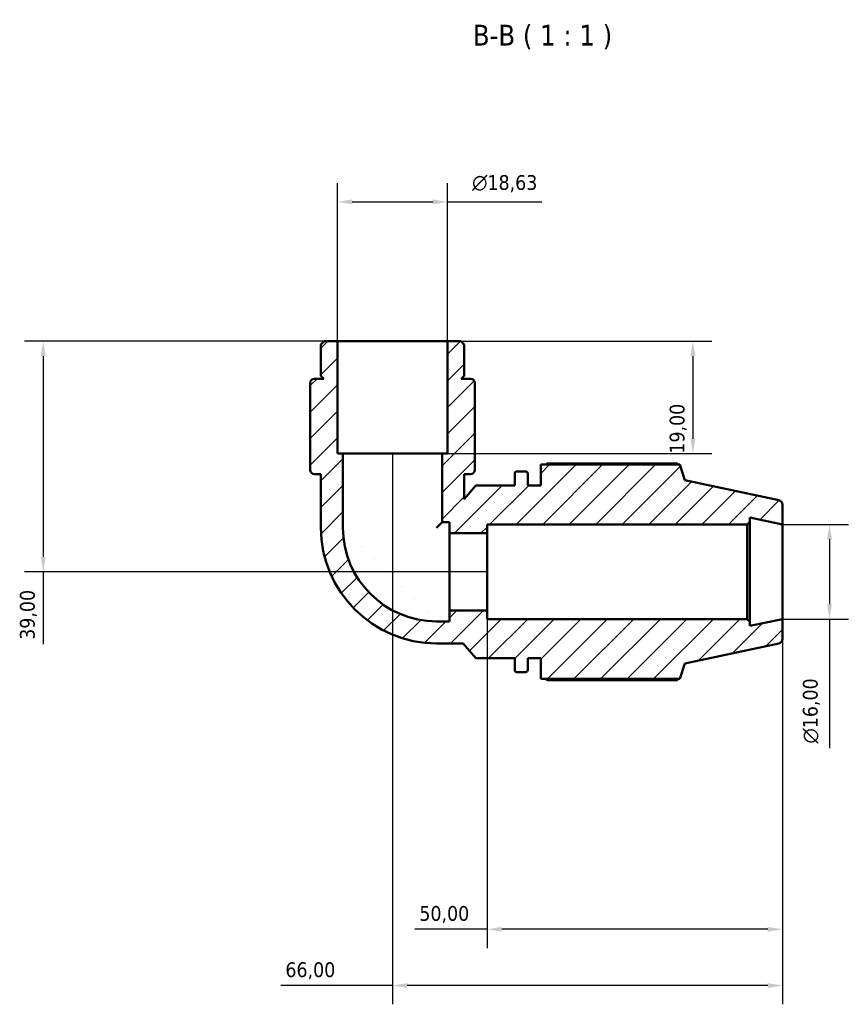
# Model space of a CAD drawing. Header units: millimetres. Extents: x 0 to 908, y 0 to 899.
# Tile 3 of 5: x 316 to 456, y 732 to 899. Entities that reach past the tile are written whole.
import ezdxf

# ---------------------------------------------------------------- set-up
doc = ezdxf.new("R2010")
doc.units = ezdxf.units.MM
for name, color, linetype, lineweight in [('Dimension (ISO)', 7, 'Continuous', 25), ('Hatch (ISO)', 7, 'Continuous', 18), ('Symbol (ISO)', 7, 'Continuous', 25), ('Visible (ISO)', 7, 'Continuous', 50)]:
    doc.layers.add(name, color=color, linetype=linetype, lineweight=lineweight)
doc.styles.add('Label Text (ISO)', font='tahoma.ttf')
doc.styles.add('Note Text (ISO)', font='tahoma.ttf')
doc.dimstyles.new('Default (ISO)', dxfattribs={"dimtxt": 2.5, "dimasz": 2.5, "dimexe": 3.175, "dimexo": 0, "dimgap": 0.762, "dimtad": 1, "dimrnd": 1e-08, "dimzin": 0, "dimtxsty": 'Note Text (ISO)', "dimcen": 0.09, "dimdle": 10, "dimclrd": 256, "dimclre": 256, "dimclrt": 232, "dimazin": 0, "dimtfac": 1.40208, "dimtmove": 0, "dimatfit": 3, "dimfxl": 1, "dimtolj": 1, "dimtzin": 0, "dimlwd": -1, "dimlwe": -1, "dimarcsym": 0})

# ---------------------------------------------------------------- blocks, each defined once
blk = doc.blocks.new('*D7')
at = {"layer": 'Defpoints', "color": 0, "transparency": 16777216}
for p in [(388.49, 867.77), (369.85, 844.19), (388.49, 844.19)]:
    blk.add_point(p, dxfattribs=at)
at = {"layer": 'Dimension (ISO)', "transparency": 16777216}
for p, q in [((369.85, 844.19), (369.85, 870.95)), ((388.49, 844.19), (388.49, 870.95)), ((372.35, 867.77), (385.99, 867.77)), ((388.49, 867.77), (404.47, 867.77))]:
    blk.add_line(p, q, dxfattribs=at)
for points in [[(372.35, 868.19), (372.35, 867.36), (369.85, 867.77)], [(385.99, 868.19), (385.99, 867.36), (388.49, 867.77)]]:
    blk.add_solid(points, dxfattribs=at)
at = {"layer": 'Dimension (ISO)', "color": 232, "true_color": 0xca0064, "transparency": 16777216, "insert": (392.65, 872.3), "char_height": 2.5, "attachment_point": 1, "style": 'Note Text (ISO)'}
blk.add_mtext('\\A1;\\fAIGDT|b0|i0;\\H2.5000;\\ln\\fTahoma|b0|i0;\\H2.5000;18,63', dxfattribs=at)
blk = doc.blocks.new('*D8')
at = {"layer": 'Defpoints', "color": 0, "transparency": 16777216}
for p in [(388.49, 844.19), (387.55, 825.19), (430.01, 825.19)]:
    blk.add_point(p, dxfattribs=at)
at = {"layer": 'Dimension (ISO)', "transparency": 16777216}
for p, q in [((388.49, 844.19), (433.19, 844.19)), ((430.01, 841.69), (430.01, 827.69)), ((387.55, 825.19), (433.19, 825.19))]:
    blk.add_line(p, q, dxfattribs=at)
for points in [[(429.6, 841.69), (430.43, 841.69), (430.01, 844.19)], [(429.6, 827.69), (430.43, 827.69), (430.01, 825.19)]]:
    blk.add_solid(points, dxfattribs=at)
at = {"layer": 'Dimension (ISO)', "color": 232, "true_color": 0xca0064, "transparency": 16777216, "insert": (426.08, 825.17), "char_height": 2.5, "attachment_point": 1, "rotation": 90, "style": 'Note Text (ISO)'}
blk.add_mtext('\\A1;19,00', dxfattribs=at)
blk = doc.blocks.new('*D9')
at = {"layer": 'Defpoints', "color": 0, "transparency": 16777216}
for p in [(369.85, 844.19), (320.05, 805.19), (395.17, 805.19)]:
    blk.add_point(p, dxfattribs=at)
at = {"layer": 'Dimension (ISO)', "transparency": 16777216}
for p, q in [((369.85, 844.19), (316.87, 844.19)), ((320.05, 841.69), (320.05, 807.69)), ((395.17, 805.19), (316.87, 805.19)), ((320.05, 805.19), (320.05, 792.92))]:
    blk.add_line(p, q, dxfattribs=at)
for points in [[(319.63, 841.69), (320.46, 841.69), (320.05, 844.19)], [(319.63, 807.69), (320.46, 807.69), (320.05, 805.19)]]:
    blk.add_solid(points, dxfattribs=at)
at = {"layer": 'Dimension (ISO)', "color": 232, "true_color": 0xca0064, "transparency": 16777216, "insert": (316.11, 793.68), "char_height": 2.5, "attachment_point": 1, "rotation": 90, "style": 'Note Text (ISO)'}
blk.add_mtext('\\A1;39,00', dxfattribs=at)
blk = doc.blocks.new('*D10')
at = {"layer": 'Defpoints', "color": 0, "transparency": 16777216}
for p in [(379.17, 825.19), (445.17, 797.19), (379.17, 735.19)]:
    blk.add_point(p, dxfattribs=at)
at = {"layer": 'Dimension (ISO)', "transparency": 16777216}
for p, q in [((379.17, 825.19), (379.17, 732.01)), ((445.17, 797.19), (445.17, 732.01)), ((379.17, 735.19), (360.27, 735.19)), ((442.67, 735.19), (381.67, 735.19))]:
    blk.add_line(p, q, dxfattribs=at)
for points in [[(381.67, 735.6), (381.67, 734.77), (379.17, 735.19)], [(442.67, 735.6), (442.67, 734.77), (445.17, 735.19)]]:
    blk.add_solid(points, dxfattribs=at)
at = {"layer": 'Dimension (ISO)', "color": 232, "true_color": 0xca0064, "transparency": 16777216, "insert": (361.04, 739.12), "char_height": 2.5, "attachment_point": 1, "style": 'Note Text (ISO)'}
blk.add_mtext('\\A1;66,00', dxfattribs=at)
blk = doc.blocks.new('*D11')
at = {"layer": 'Defpoints', "color": 0, "transparency": 16777216}
for p in [(395.17, 798.67), (445.17, 797.19), (395.17, 744.7)]:
    blk.add_point(p, dxfattribs=at)
at = {"layer": 'Dimension (ISO)', "transparency": 16777216}
for p, q in [((395.17, 798.67), (395.17, 741.53)), ((445.17, 797.19), (445.17, 741.53)), ((395.17, 744.7), (382.94, 744.7)), ((442.67, 744.7), (397.67, 744.7))]:
    blk.add_line(p, q, dxfattribs=at)
for points in [[(397.67, 745.12), (397.67, 744.29), (395.17, 744.7)], [(442.67, 745.12), (442.67, 744.29), (445.17, 744.7)]]:
    blk.add_solid(points, dxfattribs=at)
at = {"layer": 'Dimension (ISO)', "color": 232, "true_color": 0xca0064, "transparency": 16777216, "insert": (383.71, 748.64), "char_height": 2.5, "attachment_point": 1, "style": 'Note Text (ISO)'}
blk.add_mtext('\\A1;50,00', dxfattribs=at)
blk = doc.blocks.new('*D12')
at = {"layer": 'Defpoints', "color": 0, "transparency": 16777216}
for p in [(445.17, 813.19), (445.17, 797.19), (453.14, 797.19)]:
    blk.add_point(p, dxfattribs=at)
at = {"layer": 'Dimension (ISO)', "transparency": 16777216}
for p, q in [((445.17, 813.19), (456.32, 813.19)), ((453.14, 810.69), (453.14, 799.69)), ((445.17, 797.19), (456.32, 797.19)), ((453.14, 797.19), (453.14, 775.37))]:
    blk.add_line(p, q, dxfattribs=at)
for points in [[(452.72, 810.69), (453.56, 810.69), (453.14, 813.19)], [(452.72, 799.69), (453.56, 799.69), (453.14, 797.19)]]:
    blk.add_solid(points, dxfattribs=at)
at = {"layer": 'Dimension (ISO)', "color": 232, "true_color": 0xca0064, "transparency": 16777216, "insert": (448.62, 776.13), "char_height": 2.5, "attachment_point": 1, "rotation": 90, "style": 'Note Text (ISO)'}
blk.add_mtext('\\A1;\\fAIGDT|b0|i0;\\H2.5000;\\ln\\fTahoma|b0|i0;\\H2.5000;16,00', dxfattribs=at)

msp = doc.modelspace()

# ---------------------------------------------------------------- hatches: boundary and pattern name
at = {"layer": 'Hatch (ISO)'}
h = msp.add_hatch(dxfattribs=at)
h.set_pattern_fill('ANSI31', color=256, scale=25.4, style=0)
h.set_pattern_definition([(45, (0, 0), (-2.245064, 2.245064), [])])
edge = h.paths.add_edge_path()
edge.add_line((388.485, 825.187), (387.554, 825.187))
edge.add_line((387.554, 825.187), (387.554, 813.571))
edge.add_line((387.554, 813.571), (388.795, 813.571))
edge.add_line((388.795, 813.571), (388.795, 811.708))
edge.add_line((388.795, 811.708), (395.17, 811.708))
edge.add_line((395.17, 811.708), (395.17, 813.187))
edge.add_line((395.17, 813.187), (439.19, 813.187))
edge.add_line((439.19, 813.187), (439.67, 813.667))
edge.add_line((439.67, 813.667), (439.67, 814.356))
edge.add_line((439.67, 814.356), (445.17, 813.187))
edge.add_line((445.17, 813.187), (445.17, 816.539))
edge.add_ellipse((444.37, 816.539), major_axis=(0.8, 0), ratio=1, start_angle=0, end_angle=78)
edge.add_line((444.536, 817.322), (428.67, 820.694))
edge.add_line((428.67, 820.694), (427.816, 823.322))
edge.add_line((427.816, 823.322), (404.25, 823.322))
edge.add_line((404.25, 823.322), (404.25, 819.812))
edge.add_line((404.25, 819.812), (402.05, 819.812))
edge.add_line((402.05, 819.812), (402.05, 821.832))
edge.add_ellipse((401.73, 821.832), major_axis=(0.32, 0), ratio=1, start_angle=0, end_angle=90)
edge.add_line((401.73, 822.152), (400.17, 822.152))
edge.add_ellipse((400.17, 821.832), major_axis=(0, 0.32), ratio=1, start_angle=0, end_angle=90)
edge.add_line((399.85, 821.832), (399.85, 819.812))
edge.add_line((399.85, 819.812), (393.25, 819.812))
edge.add_line((393.25, 819.812), (391.28, 817.465))
edge.add_line((391.28, 817.465), (391.28, 821.704))
edge.add_line((391.28, 821.704), (392.37, 821.704))
edge.add_ellipse((392.37, 822.43), major_axis=(0, -0.727), ratio=1, start_angle=0, end_angle=90)
edge.add_line((393.096, 822.43), (393.096, 823.287))
edge.add_line((393.096, 823.287), (393.096, 825.187))
edge.add_line((393.096, 825.187), (393.096, 837.127))
edge.add_ellipse((392.37, 837.127), major_axis=(0.727, 0), ratio=1, start_angle=0, end_angle=90)
edge.add_line((392.37, 837.854), (390.78, 837.854))
edge.add_line((390.78, 837.854), (391.28, 838.354))
edge.add_line((391.28, 838.354), (391.28, 843.628))
edge.add_line((391.28, 843.628), (390.721, 844.187))
edge.add_line((390.721, 844.187), (388.485, 844.187))
edge.add_line((388.485, 844.187), (388.485, 825.187))
edge = h.paths.add_edge_path()
edge.add_line((370.786, 825.187), (369.854, 825.187))
edge.add_line((369.854, 825.187), (369.854, 844.187))
edge.add_line((369.854, 844.187), (367.619, 844.187))
edge.add_line((367.619, 844.187), (367.06, 843.628))
edge.add_line((367.06, 843.628), (367.06, 838.354))
edge.add_line((367.06, 838.354), (367.56, 837.854))
edge.add_line((367.56, 837.854), (365.97, 837.854))
edge.add_ellipse((365.97, 837.127), major_axis=(0, 0.727), ratio=1, start_angle=0, end_angle=90)
edge.add_line((365.243, 837.127), (365.243, 825.187))
edge.add_line((365.243, 825.187), (365.243, 823.287))
edge.add_line((365.243, 823.287), (365.243, 822.43))
edge.add_ellipse((365.97, 822.43), major_axis=(-0.727, 0), ratio=1, start_angle=0, end_angle=90)
edge.add_line((365.97, 821.704), (367.06, 821.704))
edge.add_line((367.06, 821.704), (367.06, 812.64))
edge.add_ellipse((386.622, 812.64), major_axis=(-19.563, 0), ratio=1, start_angle=0, end_angle=90)
edge.add_line((386.622, 793.077), (391.14, 793.077))
edge.add_line((391.14, 793.077), (393.25, 790.562))
edge.add_line((393.25, 790.562), (399.85, 790.562))
edge.add_line((399.85, 790.562), (399.85, 788.542))
edge.add_ellipse((400.17, 788.542), major_axis=(-0.32, 0), ratio=1, start_angle=0, end_angle=90)
edge.add_line((400.17, 788.222), (401.73, 788.222))
edge.add_ellipse((401.73, 788.542), major_axis=(0, -0.32), ratio=1, start_angle=0, end_angle=90)
edge.add_line((402.05, 788.542), (402.05, 790.562))
edge.add_line((402.05, 790.562), (404.25, 790.562))
edge.add_line((404.25, 790.562), (404.25, 787.052))
edge.add_line((404.25, 787.052), (427.816, 787.052))
edge.add_line((427.816, 787.052), (428.67, 789.68))
edge.add_line((428.67, 789.68), (444.536, 793.052))
edge.add_ellipse((444.37, 793.835), major_axis=(0.166, -0.783), ratio=1, start_angle=0, end_angle=78)
edge.add_line((445.17, 793.835), (445.17, 797.187))
edge.add_line((445.17, 797.187), (439.67, 796.018))
edge.add_line((439.67, 796.018), (439.67, 796.707))
edge.add_line((439.67, 796.707), (439.19, 797.187))
edge.add_line((439.19, 797.187), (395.17, 797.187))
edge.add_line((395.17, 797.187), (395.17, 798.666))
edge.add_line((395.17, 798.666), (388.795, 798.666))
edge.add_line((388.795, 798.666), (388.795, 796.803))
edge.add_line((388.795, 796.803), (386.622, 796.803))
edge.add_ellipse((386.622, 812.64), major_axis=(0, -15.836), ratio=1, start_angle=270, end_angle=360, ccw=False)
edge.add_line((370.786, 812.64), (370.786, 825.187))

# ---------------------------------------------------------------- linework, layer by layer
at = {"layer": 'Visible (ISO)'}
for p, q in [((367.619, 844.187), (367.06, 843.628)), ((367.06, 843.628), (367.06, 838.354)), ((369.854, 844.187), (367.619, 844.187)), ((369.854, 825.187), (369.854, 844.187)), ((388.485, 844.187), (369.854, 844.187)), ((390.721, 844.187), (388.485, 844.187)), ((388.485, 844.187), (388.485, 825.187)), ((391.28, 843.628), (390.721, 844.187)), ((391.28, 838.354), (391.28, 843.628)), ((367.06, 838.354), (367.56, 837.854)), ((390.78, 837.854), (391.28, 838.354)), ((365.243, 837.127), (365.243, 825.187)), ((367.56, 837.854), (365.97, 837.854)), ((392.37, 837.854), (390.78, 837.854)), ((393.096, 825.187), (393.096, 837.127)), ((365.243, 825.187), (365.243, 823.287)), ((370.786, 825.187), (369.854, 825.187)), ((370.786, 812.64), (370.786, 825.187)), ((387.554, 825.187), (370.786, 825.187)), ((388.485, 825.187), (387.554, 825.187)), ((387.554, 825.187), (387.554, 813.571)), ((393.096, 823.287), (393.096, 825.187)), ((365.243, 823.287), (365.243, 822.43)), ((393.096, 822.43), (393.096, 823.287)), ((427.816, 823.322), (404.25, 823.322)), ((404.25, 823.322), (404.25, 819.812)), ((427.372, 823.535), (405.42, 823.535)), ((428.67, 820.694), (427.816, 823.322)), ((365.97, 821.704), (367.06, 821.704)), ((367.06, 821.704), (367.06, 812.64)), ((391.28, 817.465), (391.28, 821.704)), ((391.28, 821.704), (392.37, 821.704)), ((399.85, 821.832), (399.85, 819.812)), ((401.73, 822.152), (400.17, 822.152)), ((402.05, 819.812), (402.05, 821.832)), ((393.25, 819.812), (391.28, 817.465)), ((399.85, 819.812), (393.25, 819.812)), ((404.25, 819.812), (402.05, 819.812)), ((444.536, 817.322), (428.67, 820.694)), ((445.17, 813.187), (445.17, 816.539)), ((387.554, 813.571), (386.622, 812.64)), ((387.554, 813.571), (388.795, 813.571)), ((388.795, 813.571), (388.795, 811.708)), ((395.17, 811.708), (395.17, 813.187)), ((395.17, 813.187), (439.19, 813.187)), ((439.19, 813.187), (439.67, 813.667)), ((439.19, 813.187), (439.19, 797.187)), ((439.67, 813.667), (439.67, 814.356)), ((439.67, 814.356), (445.17, 813.187)), ((439.67, 796.707), (439.67, 813.667)), ((445.17, 797.187), (445.17, 813.187)), ((388.795, 811.708), (395.17, 811.708)), ((388.795, 798.666), (388.795, 811.708)), ((395.17, 798.666), (395.17, 811.708)), ((395.17, 798.666), (388.795, 798.666)), ((388.795, 798.666), (388.795, 796.803)), ((395.17, 797.187), (395.17, 798.666)), ((388.795, 796.803), (386.622, 796.803)), ((439.19, 797.187), (395.17, 797.187)), ((439.67, 796.707), (439.19, 797.187)), ((445.17, 797.187), (439.67, 796.018)), ((439.67, 796.018), (439.67, 796.707)), ((445.17, 793.835), (445.17, 797.187)), ((386.622, 793.077), (391.14, 793.077)), ((391.14, 793.077), (393.25, 790.562)), ((428.67, 789.68), (444.536, 793.052)), ((393.25, 790.562), (399.85, 790.562)), ((399.85, 790.562), (399.85, 788.542)), ((402.05, 788.542), (402.05, 790.562)), ((402.05, 790.562), (404.25, 790.562)), ((404.25, 790.562), (404.25, 787.052)), ((427.816, 787.052), (428.67, 789.68)), ((400.17, 788.222), (401.73, 788.222)), ((404.25, 787.052), (427.816, 787.052)), ((405.42, 786.839), (427.372, 786.839))]:
    msp.add_line(p, q, dxfattribs=at)
for centre, radius, start, end in [((365.97, 837.127), 0.727, 90, 180), ((392.37, 837.127), 0.727, 0, 90), ((365.97, 822.43), 0.727, 180, 270), ((392.37, 822.43), 0.727, 270, 0), ((400.17, 821.832), 0.32, 90, 180), ((401.73, 821.832), 0.32, 0, 90), ((444.37, 816.539), 0.8, 0, 78), ((386.622, 812.64), 19.563, 180, 270), ((386.622, 812.64), 15.836, 180, 270), ((444.37, 793.835), 0.8, 282, 0), ((400.17, 788.542), 0.32, 180, 270), ((401.73, 788.542), 0.32, 270, 0)]:
    msp.add_arc(centre, radius, start, end, dxfattribs=at)
for points, weights in [([(405.08, 823.322), (405.247, 823.428), (405.42, 823.535)], [1.01415030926, 1.01671393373, 1.01913302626]), ([(427.483, 823.322), (427.429, 823.428), (427.372, 823.535)], [1.00207726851, 1.00111225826, 1]), ([(405.42, 786.839), (405.247, 786.947), (405.08, 787.052)], [1.01913302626, 1.01671393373, 1.01415030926]), ([(427.372, 786.839), (427.429, 786.947), (427.483, 787.052)], [1, 1.00111225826, 1.00207726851])]:
    msp.add_rational_spline(points, weights, degree=2, dxfattribs=at)

# ---------------------------------------------------------------- texts
at = {"layer": 'Symbol (ISO)', "insert": (392.768, 893.594), "char_height": 3.5, "attachment_point": 7, "style": 'Label Text (ISO)'}
msp.add_mtext('B-B ( 1 : 1 )', dxfattribs=at)

# ---------------------------------------------------------------- dimensions: what is measured, and where the dimension line sits
at = {"layer": 'Dimension (ISO)'}
for base, p1, p2, angle, picture, middle in [((388.485, 867.773), (369.854, 844.187), (388.485, 844.187), 180, '*D7', (398.182, 867.773)), ((453.142, 797.187), (445.17, 813.187), (445.17, 797.187), 90, '*D12', (453.142, 781.687))]:
    dim = msp.add_linear_dim(base=base, p1=p1, p2=p2, angle=angle, text='\\fAIGDT|b0|i0;\\H2.5000;\\ln\\fTahoma|b0|i0;\\H2.5000;<>', dimstyle='Default (ISO)', override={"dimdec": 2, "dimtp": 0, "dimtm": 0, "dimtdec": 2, "dimtofl": 0, "dimatfit": 2}, dxfattribs=at)
    dim.commit()
    dim.dimension.update_dxf_attribs({"geometry": picture, "text_midpoint": middle, "dimtype": 160})
for base, p1, p2, angle, override, picture, middle in [((320.047, 805.187), (369.854, 844.187), (395.17, 805.187), 270, {"dimdec": 2, "dimtp": 0, "dimtm": 0, "dimtdec": 2, "dimtofl": 0, "dimatfit": 2}, '*D9', (320.047, 797.802)), ((430.013, 825.187), (388.485, 844.187), (387.554, 825.187), 270, {"dimdec": 2, "dimtp": 0, "dimtm": 0, "dimtdec": 2, "dimtofl": 0, "dimatfit": 1}, '*D8', (430.013, 829.187)), ((379.17, 735.187), (445.17, 797.187), (379.17, 825.187), 180, {"dimdec": 2, "dimtp": 0, "dimtm": 0, "dimtdec": 2, "dimtofl": 0, "dimatfit": 2}, '*D10', (365.17, 735.187)), ((395.17, 744.703), (445.17, 797.187), (395.17, 798.666), 180, {"dimdec": 2, "dimtp": 0, "dimtm": 0, "dimtdec": 2, "dimtofl": 0, "dimatfit": 2}, '*D11', (387.807, 744.703))]:
    dim = msp.add_linear_dim(base=base, p1=p1, p2=p2, angle=angle, dimstyle='Default (ISO)', override=override, dxfattribs=at)
    dim.commit()
    dim.dimension.update_dxf_attribs({"geometry": picture, "text_midpoint": middle, "dimtype": 160})

doc.saveas('drawing.dxf')
